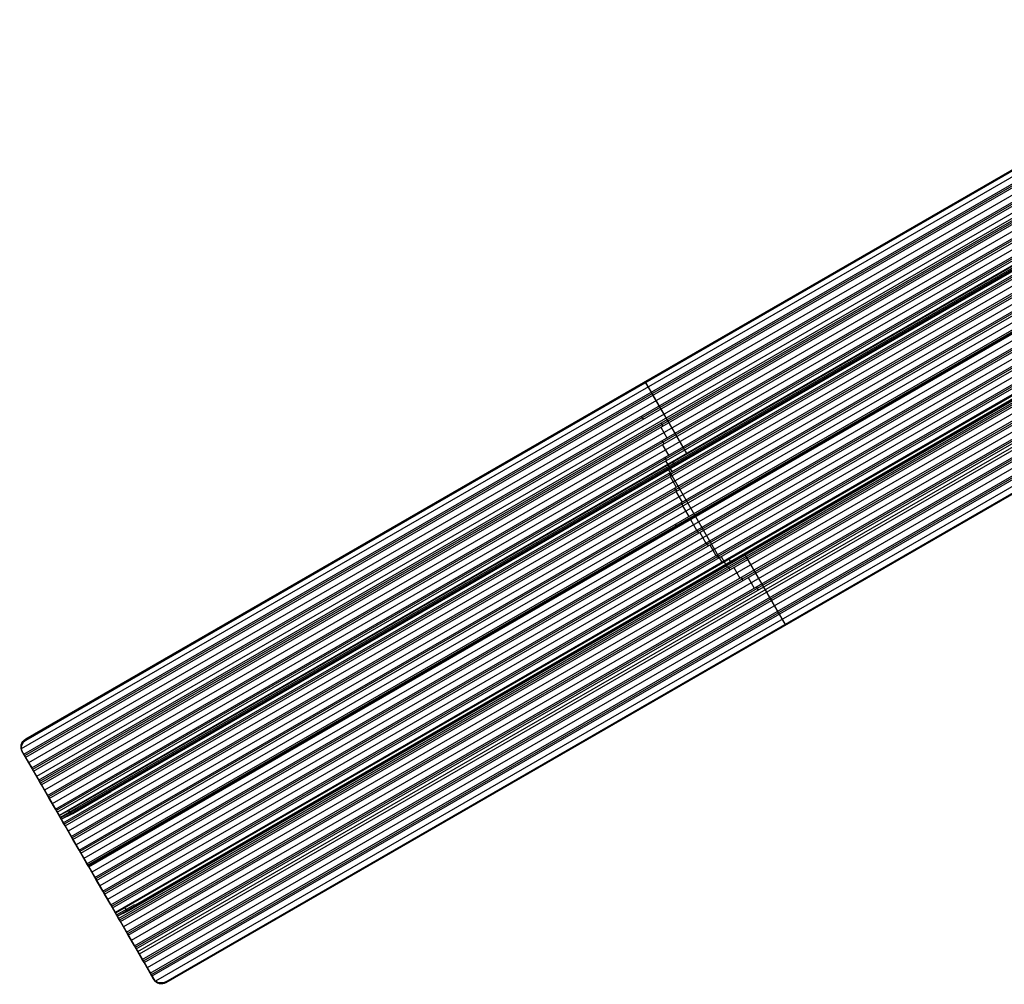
# Model space of a CAD drawing. Extents: x 16051 to 17254, y -2088 to -1046.
# Tile 1 of 62: x 16051 to 16479, y -2087 to -1667. Entities that reach past the tile are written whole.
import ezdxf

# ---------------------------------------------------------------- set-up
doc = ezdxf.new("R2010")
doc.units = 0
doc.layers.get('0').update_dxf_attribs({"linetype": 'CONTINUOUS'})

msp = doc.modelspace()

# ---------------------------------------------------------------- linework, layer by layer
for p, q in [((16597.2, -1669.59, 78.14), (16051.81, -1984.47, 78.14)), ((16595.87, -1667.29, 78.51), (16053.74, -1980.28, 78.51)), ((16053.86, -1980.48, 79.48), (16595.98, -1667.48, 79.48)), ((16053.97, -1980.67, 80.46), (16596.09, -1667.68, 80.46)), ((16052.94, -1986.89, 77.77), (16598.53, -1671.9, 77.77)), ((16598.91, -1672.57, 77.34), (16053.33, -1987.56, 77.34)), ((16599.3, -1673.24, 76.92), (16053.72, -1988.24, 76.92)), ((16600.63, -1675.54, 76.55), (16055.05, -1990.54, 76.55)), ((16056.38, -1992.84, 76.18), (16586.6, -1686.72, 76.18)), ((16059.4, -1998.07, 76.35), (16601.19, -1685.27, 76.35)), ((16059.81, -1998.79, 74.59), (16600.31, -1686.74, 74.59)), ((16585.71, -1688.13, 75.76), (16056.76, -1993.51, 75.76)), ((16057.15, -1994.19, 75.33), (16585.67, -1689.05, 75.33)), ((16587.52, -1691.05, 74.96), (16058.48, -1996.49, 74.96)), ((16599.84, -1687.91, 74.17), (16060.2, -1999.47, 74.17)), ((16599.4, -1689.05, 73.75), (16060.59, -2000.14, 73.75)), ((16598.37, -1692.72, 73.38), (16061.92, -2002.44, 73.38)), ((16063.25, -2004.75, 73.01), (16597.63, -1696.22, 73.01)), ((16597.41, -1697.24, 72.58), (16063.64, -2005.42, 72.58)), ((16064.02, -2006.09, 72.16), (16597.22, -1698.25, 72.16)), ((16596.87, -1701.52, 71.79), (16065.35, -2008.39, 71.79)), ((16066.68, -2010.7, 71.42), (16596.71, -1704.69, 71.42)), ((16596.66, -1705.61, 71), (16067.07, -2011.37, 71)), ((16067.46, -2012.04, 70.57), (16596.63, -1706.52, 70.57)), ((16596.88, -1708.29, 72.25), (16068.29, -2013.47, 72.25)), ((16596.76, -1709.52, 70.2), (16068.79, -2014.34, 70.2)), ((16069.26, -2015.16, 71.8), (16596.99, -1710.48, 71.8)), ((16070.12, -2016.65, 69.83), (16597.03, -1712.44, 69.83)), ((16070.8, -2012.22, 72.98), (16596.97, -1708.44, 72.98)), ((16597.08, -1710.62, 72.53), (16071.77, -2013.91, 72.53)), ((16073.3, -2010.97, 73.71), (16597.05, -1708.58, 73.71)), ((16073.3, -2010.97, 73.71), (16597.05, -1708.58, 73.71)), ((16597.16, -1710.77, 73.26), (16074.28, -2012.65, 73.26)), ((16077.14, -2010.14, 74.46), (16597.21, -1709.88, 74.46)), ((16597.11, -1713.28, 69.41), (16070.51, -2017.32, 69.41)), ((16070.9, -2017.99, 68.99), (16597.21, -1714.12, 68.99)), ((16597.72, -1716.9, 68.62), (16072.23, -2020.3, 68.62)), ((16073.56, -2022.6, 68.25), (16598.35, -1719.61, 68.25)), ((16598.54, -1720.4, 67.82), (16073.94, -2023.27, 67.82)), ((16074.33, -2023.94, 67.4), (16598.75, -1721.17, 67.4)), ((16599.58, -1723.76, 67.03), (16075.66, -2026.25, 67.03)), ((16076.99, -2028.55, 66.66), (16600.53, -1726.29, 66.66)), ((16600.82, -1727.02, 66.24), (16077.38, -2029.22, 66.24)), ((16077.77, -2029.9, 65.81), (16601.12, -1727.74, 65.81)), ((16602.26, -1730.15, 65.44), (16079.1, -2032.2, 65.44)), ((16605.71, -1736.09, 63.86), (16082.53, -2038.15, 63.86)), ((16083.86, -2040.45, 63.49), (16607.25, -1738.28, 63.49)), ((16080.43, -2034.5, 65.07), (16591.8, -1739.26, 65.07)), ((16592.11, -1739.98, 64.65), (16080.82, -2035.17, 64.65)), ((16080.95, -2035.41, 66.4), (16592.25, -1740.22, 66.4)), ((16081.2, -2035.85, 64.23), (16592.68, -1740.55, 64.23)), ((16607.73, -1738.9, 63.06), (16084.25, -2041.13, 63.06)), ((16084.64, -2041.8, 62.64), (16608.22, -1739.51, 62.64)), ((16609.94, -1741.59, 62.27), (16085.97, -2044.1, 62.27)), ((16087.3, -2046.41, 61.9), (16611.78, -1743.59, 61.9)), ((16612.36, -1744.16, 61.48), (16087.69, -2047.08, 61.48)), ((16088.08, -2047.75, 61.06), (16612.95, -1744.71, 61.06)), ((16614.99, -1746.61, 60.68), (16089.41, -2050.05, 60.68)), ((16090.74, -2052.36, 60.31), (16617.16, -1748.42, 60.31)), ((16617.85, -1748.92, 59.89), (16091.12, -2053.03, 59.89)), ((16091.51, -2053.7, 59.47), (16618.55, -1749.42, 59.47)), ((16620.41, -1750.96, 61), (16092.65, -2055.67, 61)), ((16620.95, -1751.1, 59.1), (16092.84, -2056, 59.1)), ((16095.16, -2054.41, 61.73), (16620.5, -1751.1, 61.73)), ((16093.62, -2057.35, 60.55), (16622.26, -1752.15, 60.55)), ((16094.17, -2058.31, 58.73), (16623.51, -1752.7, 58.73)), ((16624.32, -1753.12, 58.3), (16094.56, -2058.98, 58.3)), ((16094.95, -2059.65, 57.88), (16625.15, -1753.54, 57.88)), ((16622.34, -1752.29, 61.28), (16096.13, -2056.1, 61.28)), ((16627.99, -1754.97, 57.51), (16096.28, -2061.96, 57.51)), ((16097.66, -2053.16, 62.46), (16620.58, -1751.25, 62.46)), ((16622.42, -1752.44, 62.01), (16098.64, -2054.85, 62.01)), ((16098.64, -2054.85, 62.01), (16622.42, -1752.44, 62.01)), ((16101.5, -2052.33, 63.21), (16621.61, -1752.05, 63.21)), ((16097.61, -2064.26, 57.14), (16631.03, -1756.29, 57.14)), ((16632.01, -1756.62, 56.72), (16098, -2064.93, 56.72)), ((16098.39, -2065.6, 56.3), (16633.01, -1756.94, 56.3)), ((16636.44, -1758.03, 55.93), (16099.71, -2067.91, 55.93)), ((16101.04, -2070.21, 55.55), (16640.18, -1758.94, 55.55)), ((16641.41, -1759.13, 55.13), (16101.43, -2070.88, 55.13)), ((16101.82, -2071.56, 54.71), (16642.67, -1759.29, 54.71)), ((16102.51, -2072.75, 56.44), (16644.41, -1759.89, 56.44)), ((16105.26, -2077.51, 53.12), (16650.84, -1762.51, 53.12)), ((16652.17, -1764.82, 52.75), (16106.59, -2079.81, 52.75)), ((16107.92, -2082.11, 52.38), (16653.5, -1767.12, 52.38)), ((16653.89, -1767.79, 51.96), (16108.3, -2082.79, 51.96)), ((16631.95, -1768.56, 54.34), (16103.15, -2073.86, 54.34)), ((16104.48, -2076.16, 53.97), (16633.12, -1770.95, 53.97)), ((16634.12, -1771.27, 53.55), (16104.87, -2076.83, 53.55)), ((16654.28, -1768.46, 51.54), (16108.69, -2083.46, 51.54)), ((16655.55, -1770.66, 51.18), (16110.2, -2085.52, 51.18)), ((16114.69, -2085.85, 50.83), (16656.82, -1772.86, 50.83)), ((16656.9, -1773.01, 51.58), (16114.78, -2086, 51.58)), ((16114.87, -2086.15, 52.34), (16656.99, -1773.16, 52.34)), ((16324.81, -1823.79, 78.51), (16325.03, -1824.18, 80.46)), ((16323.07, -1824.79, 78.51), (16325.73, -1829.39, 77.77)), ((16323.3, -1825.18, 80.46), (16341.08, -1855.98, 72.25)), ((16325.73, -1829.39, 77.77), (16326.51, -1830.74, 76.92)), ((16326.51, -1830.74, 76.92), (16329.17, -1835.34, 76.18)), ((16329.95, -1836.69, 75.33), (16332.61, -1841.3, 74.59)), ((16321.49, -1839.78, 76.18), (16322.27, -1841.12, 75.33)), ((16329.99, -1844.6, 73.75), (16332.65, -1849.2, 73.01)), ((16330.06, -1842.76, 74.59), (16330.84, -1844.11, 73.75)), ((16330.44, -1850.48, 73.01), (16331.22, -1851.83, 72.16)), ((16330.62, -1852.17, 72.16), (16333.28, -1856.78, 71.42)), ((16331.7, -1857.69, 71.42), (16332.47, -1859.04, 70.57)), ((16332.05, -1859.28, 70.57), (16334.71, -1863.89, 69.83)), ((16332.58, -1860.88, 72.25), (16332.75, -1861.17, 73.71)), ((16333.13, -1862.82, 71.8), (16333.3, -1863.11, 73.26)), ((16333.15, -1862.81, 71.8), (16356.53, -1903.31, 61)), ((16333.58, -1864.54, 69.83), (16334.35, -1865.89, 68.99)), ((16334.05, -1866.06, 68.99), (16336.71, -1870.67, 68.25)), ((16335.95, -1871.1, 68.25), (16336.73, -1872.45, 67.4)), ((16336.54, -1872.56, 67.4), (16339.2, -1877.17, 66.66)), ((16338.76, -1877.42, 66.66), (16339.54, -1878.76, 65.81)), ((16339.44, -1878.82, 65.81), (16342.1, -1883.42, 65.07)), ((16336.16, -1886.85, 65.07), (16336.94, -1888.2, 64.23)), ((16342.9, -1884.76, 64.23), (16345.56, -1889.37, 63.49)), ((16345.65, -1889.31, 63.49), (16346.43, -1890.66, 62.64)), ((16346.88, -1890.39, 62.64), (16349.54, -1895, 61.9)), ((16349.74, -1894.89, 61.9), (16350.51, -1896.23, 61.06)), ((16351.29, -1895.78, 61.06), (16353.95, -1900.39, 60.31)), ((16354.25, -1900.21, 60.31), (16355.03, -1901.56, 59.47)), ((16356.18, -1900.9, 59.47), (16358.84, -1905.5, 58.73)), ((16366.41, -1899.86, 60.55), (16384.2, -1930.66, 52.34)), ((16356.53, -1903.31, 61), (16356.7, -1903.6, 62.46)), ((16357.94, -1904.75, 60.55), (16358.11, -1905.04, 62.01)), ((16359.27, -1905.25, 58.73), (16360.05, -1906.6, 57.88)), ((16361.66, -1905.67, 57.88), (16364.32, -1910.27, 57.14)), ((16364.92, -1909.93, 57.14), (16365.7, -1911.27, 56.3)), ((16367.95, -1909.97, 56.3), (16370.61, -1914.58, 55.55)), ((16371.47, -1914.08, 55.55), (16372.25, -1915.43, 54.71)), ((16374.61, -1914.06, 54.71), (16377.27, -1918.66, 53.97)), ((16377.27, -1918.66, 53.97), (16378.05, -1920.01, 53.12)), ((16378.05, -1920.01, 53.12), (16380.71, -1924.62, 52.38)), ((16380.71, -1924.62, 52.38), (16381.49, -1925.96, 51.54)), ((16381.49, -1925.96, 51.54), (16384.02, -1930.35, 50.83)), ((16385.75, -1929.35, 50.83), (16385.93, -1929.66, 52.34)), ((16053.74, -1980.28, 78.51), (16053.97, -1980.67, 80.46)), ((16052.94, -1986.89, 77.77), (16052.27, -1985.73, 77.95)), ((16052.27, -1985.73, 77.95), (16052.45, -1986.05, 79.56)), ((16052.45, -1986.05, 79.56), (16068.29, -2013.47, 72.25)), ((16053.72, -1988.24, 76.92), (16052.94, -1986.89, 77.77)), ((16053.72, -1988.24, 76.92), (16056.38, -1992.84, 76.18)), ((16056.38, -1992.84, 76.18), (16057.15, -1994.19, 75.33)), ((16057.15, -1994.19, 75.33), (16059.81, -1998.79, 74.59)), ((16060.59, -2000.14, 73.75), (16059.81, -1998.79, 74.59)), ((16063.25, -2004.75, 73.01), (16060.59, -2000.14, 73.75)), ((16074.28, -2012.65, 73.26), (16090.86, -2003.08, 73.26)), ((16064.02, -2006.09, 72.16), (16063.25, -2004.75, 73.01)), ((16066.68, -2010.7, 71.42), (16064.02, -2006.09, 72.16)), ((16067.46, -2012.04, 70.57), (16066.68, -2010.7, 71.42)), ((16070.12, -2016.65, 69.83), (16067.46, -2012.04, 70.57)), ((16068.29, -2013.47, 72.25), (16073.3, -2010.97, 73.71)), ((16068.92, -2014.56, 71.96), (16076.87, -2009.97, 74.48)), ((16072.42, -2011.41, 73.45), (16073.49, -2013.05, 73.03)), ((16068.29, -2013.47, 72.25), (16069.26, -2015.16, 71.8)), ((16069.26, -2015.16, 71.8), (16074.28, -2012.65, 73.26)), ((16069.26, -2015.16, 71.8), (16092.65, -2055.67, 61)), ((16070.9, -2017.99, 68.99), (16070.12, -2016.65, 69.83)), ((16074.28, -2012.65, 73.26), (16074.28, -2012.65, 73.26)), ((16073.56, -2022.6, 68.25), (16070.9, -2017.99, 68.99)), ((16074.33, -2023.94, 67.4), (16073.56, -2022.6, 68.25)), ((16076.99, -2028.55, 66.66), (16074.33, -2023.94, 67.4)), ((16077.77, -2029.9, 65.81), (16076.99, -2028.55, 66.66)), ((16080.43, -2034.5, 65.07), (16077.77, -2029.9, 65.81)), ((16079.01, -2032.04, 65.47), (16082.96, -2038.89, 65.47)), ((16081.2, -2035.85, 64.23), (16080.43, -2034.5, 65.07)), ((16080.86, -2035.25, 64.6), (16080.86, -2035.25, 66.44)), ((16083.86, -2040.45, 63.49), (16081.2, -2035.85, 64.23)), ((16084.64, -2041.8, 62.64), (16083.86, -2040.45, 63.49)), ((16087.3, -2046.41, 61.9), (16084.64, -2041.8, 62.64)), ((16088.08, -2047.75, 61.06), (16087.3, -2046.41, 61.9)), ((16090.74, -2052.36, 60.31), (16088.08, -2047.75, 61.06)), ((16091.51, -2053.7, 59.47), (16090.74, -2052.36, 60.31)), ((16094.17, -2058.31, 58.73), (16091.51, -2053.7, 59.47)), ((16092.65, -2055.67, 61), (16097.66, -2053.16, 62.46)), ((16093.27, -2056.75, 60.71), (16101.23, -2052.16, 63.23)), ((16093.62, -2057.35, 60.55), (16098.64, -2054.85, 62.01)), ((16096.78, -2053.6, 62.2), (16097.85, -2055.24, 61.78)), ((16092.65, -2055.67, 61), (16093.62, -2057.35, 60.55)), ((16093.62, -2057.35, 60.55), (16109.45, -2084.78, 53.24)), ((16094.95, -2059.65, 57.88), (16094.17, -2058.31, 58.73)), ((16097.61, -2064.26, 57.14), (16094.95, -2059.65, 57.88)), ((16098.39, -2065.6, 56.3), (16097.61, -2064.26, 57.14)), ((16101.04, -2070.21, 55.55), (16098.39, -2065.6, 56.3)), ((16101.82, -2071.56, 54.71), (16101.04, -2070.21, 55.55)), ((16104.48, -2076.16, 53.97), (16101.82, -2071.56, 54.71)), ((16105.26, -2077.51, 53.12), (16104.48, -2076.16, 53.97)), ((16107.92, -2082.11, 52.38), (16105.26, -2077.51, 53.12)), ((16108.69, -2083.46, 51.54), (16107.92, -2082.11, 52.38)), ((16109.24, -2084.41, 51.38), (16108.69, -2083.46, 51.54)), ((16109.45, -2084.78, 53.24), (16109.24, -2084.41, 51.38)), ((16114.87, -2086.15, 52.34), (16114.69, -2085.85, 50.83))]:
    msp.add_line(p, q)
at = {"extrusion": (-0.115501, -0.317585, 0.941169)}
for points in [[(15794.16, 3415.29), (15794.16, 3415.29), (15794.27, 3415.42), (15794.39, 3415.56), (15794.5, 3415.69), (15794.61, 3415.83), (15794.72, 3415.97), (15794.84, 3416.11), (15794.94, 3416.26), (15795.05, 3416.4), (15795.15, 3416.55), (15795.25, 3416.69), (15795.35, 3416.84), (15795.44, 3416.98), (15795.53, 3417.12), (15795.61, 3417.26), (15795.69, 3417.4), (15795.76, 3417.53), (15795.82, 3417.66), (15795.88, 3417.78), (15795.93, 3417.9), (15795.95, 3417.95), (15795.97, 3418.01), (15795.99, 3418.06), (15796.01, 3418.11), (15796.02, 3418.17), (15796.04, 3418.21), (15796.05, 3418.26), (15796.06, 3418.31), (15796.07, 3418.35), (15796.08, 3418.4), (15796.08, 3418.44), (15796.08, 3418.46), (15796.09, 3418.48), (15796.09, 3418.49), (15796.09, 3418.51), (15796.09, 3418.53), (15796.09, 3418.55), (15796.09, 3418.57), (15796.09, 3418.58), (15796.09, 3418.6), (15796.09, 3418.61), (15796.08, 3418.63), (15796.08, 3418.64), (15796.08, 3418.66), (15796.08, 3418.67), (15796.07, 3418.69), (15796.07, 3418.7), (15796.06, 3418.71), (15796.06, 3418.72), (15796.06, 3418.73), (15796.06, 3418.73), (15796.06, 3418.74), (15796.05, 3418.74), (15796.05, 3418.75), (15796.05, 3418.75), (15796.04, 3418.76), (15796.04, 3418.77), (15796.04, 3418.77), (15796.04, 3418.78), (15796.03, 3418.78), (15796.03, 3418.79), (15796.03, 3418.79), (15796.02, 3418.8), (15796.02, 3418.8), (15796.02, 3418.81), (15796.01, 3418.81), (15796.01, 3418.81), (15796.01, 3418.82), (15796, 3418.82), (15796, 3418.83), (15795.99, 3418.83), (15795.99, 3418.84), (15795.99, 3418.84), (15795.98, 3418.84), (15795.98, 3418.85), (15795.97, 3418.85), (15795.97, 3418.85), (15795.97, 3418.86), (15795.96, 3418.86), (15795.96, 3418.86), (15795.95, 3418.87), (15795.95, 3418.87), (15795.94, 3418.87), (15795.94, 3418.88), (15795.93, 3418.88), (15795.93, 3418.88), (15795.92, 3418.88), (15795.92, 3418.89), (15795.91, 3418.89), (15795.91, 3418.89), (15795.9, 3418.89), (15795.89, 3418.9), (15795.89, 3418.9), (15795.88, 3418.9), (15795.88, 3418.9), (15795.87, 3418.9), (15795.86, 3418.9), (15795.86, 3418.91), (15795.85, 3418.91), (15795.84, 3418.91), (15795.83, 3418.91), (15795.82, 3418.91), (15795.8, 3418.92), (15795.79, 3418.92), (15795.77, 3418.92), (15795.76, 3418.92), (15795.74, 3418.92), (15795.73, 3418.92), (15795.71, 3418.92), (15795.7, 3418.92), (15795.68, 3418.91), (15795.66, 3418.91), (15795.64, 3418.91), (15795.62, 3418.91), (15795.61, 3418.9), (15795.59, 3418.9), (15795.57, 3418.9), (15795.53, 3418.89), (15795.49, 3418.87), (15795.44, 3418.86), (15795.4, 3418.84), (15795.35, 3418.83), (15795.31, 3418.81), (15795.26, 3418.79), (15795.21, 3418.76), (15795.16, 3418.74), (15795.1, 3418.71), (15795.05, 3418.68), (15794.94, 3418.62), (15794.82, 3418.55), (15794.7, 3418.47), (15794.58, 3418.38), (15794.45, 3418.29), (15794.32, 3418.2), (15794.19, 3418.09), (15794.06, 3417.99), (15793.93, 3417.87), (15793.8, 3417.76), (15793.66, 3417.64), (15793.53, 3417.52), (15793.4, 3417.39), (15793.27, 3417.27), (15793.14, 3417.14), (15793.02, 3417.01), (15792.9, 3416.88), (15792.78, 3416.75), (15792.66, 3416.62)], [(15831.47, 3382.01), (15831.47, 3382.01), (15831.58, 3382.14), (15831.7, 3382.27), (15831.81, 3382.41), (15831.93, 3382.55), (15832.04, 3382.69), (15832.15, 3382.83), (15832.26, 3382.97), (15832.36, 3383.12), (15832.47, 3383.26), (15832.57, 3383.41), (15832.66, 3383.55), (15832.76, 3383.7), (15832.84, 3383.84), (15832.92, 3383.98), (15833, 3384.11), (15833.07, 3384.24), (15833.13, 3384.37), (15833.19, 3384.5), (15833.24, 3384.61), (15833.26, 3384.67), (15833.28, 3384.73), (15833.3, 3384.78), (15833.32, 3384.83), (15833.34, 3384.88), (15833.35, 3384.93), (15833.36, 3384.98), (15833.37, 3385.03), (15833.38, 3385.07), (15833.39, 3385.11), (15833.39, 3385.15), (15833.4, 3385.17), (15833.4, 3385.19), (15833.4, 3385.21), (15833.4, 3385.23), (15833.4, 3385.25), (15833.4, 3385.27), (15833.4, 3385.28), (15833.4, 3385.3), (15833.4, 3385.32), (15833.4, 3385.33), (15833.4, 3385.35), (15833.39, 3385.36), (15833.39, 3385.38), (15833.39, 3385.39), (15833.38, 3385.4), (15833.38, 3385.42), (15833.38, 3385.43), (15833.37, 3385.44), (15833.37, 3385.44), (15833.37, 3385.45), (15833.37, 3385.45), (15833.37, 3385.46), (15833.36, 3385.47), (15833.36, 3385.47), (15833.36, 3385.48), (15833.35, 3385.48), (15833.35, 3385.49), (15833.35, 3385.49), (15833.35, 3385.5), (15833.34, 3385.5), (15833.34, 3385.51), (15833.34, 3385.51), (15833.33, 3385.52), (15833.33, 3385.52), (15833.33, 3385.53), (15833.32, 3385.53), (15833.32, 3385.54), (15833.31, 3385.54), (15833.31, 3385.54), (15833.31, 3385.55), (15833.3, 3385.55), (15833.3, 3385.56), (15833.3, 3385.56), (15833.29, 3385.56), (15833.29, 3385.57), (15833.28, 3385.57), (15833.28, 3385.57), (15833.27, 3385.58), (15833.27, 3385.58), (15833.26, 3385.58), (15833.26, 3385.59), (15833.25, 3385.59), (15833.25, 3385.59), (15833.24, 3385.59), (15833.24, 3385.6), (15833.23, 3385.6), (15833.23, 3385.6), (15833.22, 3385.61), (15833.22, 3385.61), (15833.21, 3385.61), (15833.21, 3385.61), (15833.2, 3385.61), (15833.19, 3385.62), (15833.19, 3385.62), (15833.18, 3385.62), (15833.18, 3385.62), (15833.17, 3385.62), (15833.16, 3385.62), (15833.16, 3385.63), (15833.14, 3385.63), (15833.13, 3385.63), (15833.12, 3385.63), (15833.1, 3385.63), (15833.09, 3385.63), (15833.07, 3385.64), (15833.06, 3385.64), (15833.04, 3385.63), (15833.02, 3385.63), (15833.01, 3385.63), (15832.99, 3385.63), (15832.97, 3385.63), (15832.96, 3385.63), (15832.94, 3385.62), (15832.92, 3385.62), (15832.9, 3385.62), (15832.88, 3385.61), (15832.84, 3385.6), (15832.8, 3385.59), (15832.76, 3385.58), (15832.71, 3385.56), (15832.67, 3385.54), (15832.62, 3385.52), (15832.57, 3385.5), (15832.52, 3385.48), (15832.47, 3385.45), (15832.41, 3385.43), (15832.36, 3385.4), (15832.25, 3385.33), (15832.13, 3385.26), (15832.01, 3385.19), (15831.89, 3385.1), (15831.77, 3385.01), (15831.64, 3384.91), (15831.51, 3384.81), (15831.37, 3384.7), (15831.24, 3384.59), (15831.11, 3384.48), (15830.98, 3384.36), (15830.84, 3384.23), (15830.71, 3384.11), (15830.58, 3383.98), (15830.46, 3383.86), (15830.33, 3383.73), (15830.21, 3383.6), (15830.09, 3383.47), (15829.98, 3383.34)]]:
    msp.add_lwpolyline(points, dxfattribs=at)
at = {"extrusion": (0.866025, 0.5, 0)}
for centre in [(-9779.18, 73.48, 13216.79), (-9827.89, 62.23, 13216.81)]:
    msp.add_arc(centre, 1, 13, 193, dxfattribs=at)
at = {"extrusion": (-0.068961, 0.119444, -0.990443)}
for centre, start, end in [((-12912.82, -9641.93, -1421.37), 359.8878, 89.8874), ((-12912.82, -9758.46, -1410.77), 270.1126, 0.1122)]:
    msp.add_arc(centre, 4.01, start, end, dxfattribs=at)
at = {"extrusion": (-0.112476, 0.194813, -0.97437)}
for centre in [(-12912.81, -9478.51, -2269.1), (-12912.81, -9478.51, -2269.93)]:
    msp.add_arc(centre, 4, 360, 90, dxfattribs=at)
at = {"extrusion": (0.112476, -0.194813, 0.97437)}
for centre in [(12912.81, -9595.51, 2269.15), (12912.81, -9595.51, 2269.93)]:
    msp.add_arc(centre, 4, 180, 270, dxfattribs=at)

doc.saveas('drawing.dxf')
